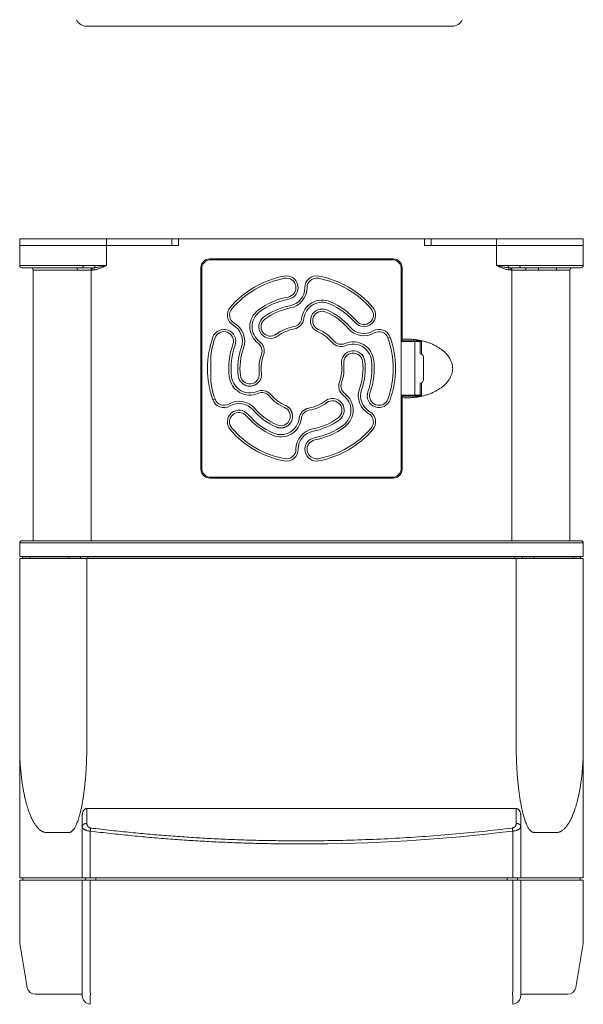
# Model space of a CAD drawing. Header units: millimetres. Extents: x -473 to 23648, y -382 to 1866.
# Tile 3 of 256: x 58 to 184, y -174 to 46. Entities that reach past the tile are written whole.
import ezdxf

# ---------------------------------------------------------------- set-up
doc = ezdxf.new("R2010")
doc.units = ezdxf.units.MM
doc.header["$LTSCALE"] = 80
doc.layers.get('0').update_dxf_attribs({"linetype": 'CONTINUOUS'})
for name, color, linetype in [('02___PRT_ALL_AXES', 7, 'CONTINUOUS'), ('08_ALL_DRAFTS', 7, 'CONTINUOUS'), ('09_ALL_ROUNDS', 7, 'CONTINUOUS'), ('10_ALL_CHAMFER', 7, 'CONTINUOUS'), ('20_ALL_FEATURES', 7, 'CONTINUOUS')]:
    doc.layers.add(name, color=color, linetype=linetype)

msp = doc.modelspace()

# ---------------------------------------------------------------- linework, layer by layer
at = {"color": 7, "linetype": 'Continuous', "lineweight": 0}
msp.add_line((72.735, 44.358), (154.435, 44.358), dxfattribs=at)
for centre, start, end in [((72.735, 46.858), 204.74175, 270), ((154.435, 46.858), 270, 335.25825)]:
    msp.add_arc(centre, 2.5, start, end, dxfattribs=at)
at = {"layer": '02___PRT_ALL_AXES', "color": 0, "linetype": 'Continuous', "lineweight": 0}
for p, q in [((143.264, -9.635), (143.264, -25.935)), ((143.064, -26.135), (146.064, -26.135)), ((147.564, -25.935), (143.264, -25.935)), ((147.564, -28.947), (147.564, -25.935)), ((147.564, -38.335), (147.564, -35.322)), ((143.064, -38.135), (146.064, -38.135)), ((143.264, -38.335), (143.264, -54.635)), ((143.264, -38.335), (147.564, -38.335)), ((57.764, -116.765), (57.764, -74.635)), ((57.764, -74.635), (183.764, -74.635)), ((72.764, -74.635), (72.764, -116.35)), ((168.764, -116.35), (168.764, -74.635)), ((183.764, -74.635), (183.764, -116.765)), ((57.764, -159.818), (57.764, -146.485)), ((57.764, -146.485), (183.764, -146.485)), ((58.464, -146.485), (58.464, -145.985)), ((71.764, -146.485), (71.764, -168.324)), ((72.464, -146.485), (72.464, -145.985)), ((73.533, -146.485), (73.533, -168.387)), ((74.771, -146.485), (74.771, -145.985)), ((166.757, -146.485), (166.757, -145.985)), ((167.995, -146.485), (167.995, -168.385)), ((169.064, -146.485), (169.064, -145.985)), ((169.764, -146.485), (169.764, -168.324)), ((183.064, -146.485), (183.064, -145.985))]:
    msp.add_line(p, q, dxfattribs=at)
msp.add_arc((144.465, -23.993), 14.688, 265.30848, 272.86086, dxfattribs=at)
for points, knots in [([(143.264, -25.638), (143.585, -25.611), (144.23, -25.58), (145.197, -25.596), (146.154, -25.675), (146.944, -25.794), (147.41, -25.888), (147.566, -25.922)], [0, 0, 0, 0, 0.9668993, 1.9356852, 2.8985992, 3.8478994, 4.3273, 4.3273, 4.3273, 4.3273]), ([(147.566, -25.922), (147.713, -25.955), (148.15, -26.058), (148.859, -26.264), (149.669, -26.56), (150.419, -26.893), (151.101, -27.257), (151.708, -27.637), (152.235, -28.023), (152.687, -28.407), (153.073, -28.784), (153.401, -29.156), (153.678, -29.521), (153.911, -29.88), (154.104, -30.235), (154.26, -30.586), (154.382, -30.933), (154.472, -31.278), (154.532, -31.621), (154.561, -31.963), (154.561, -32.305), (154.532, -32.647), (154.473, -32.991), (154.383, -33.336), (154.26, -33.683), (154.104, -34.034), (153.912, -34.388), (153.679, -34.748), (153.401, -35.113), (153.073, -35.484), (152.688, -35.862), (152.236, -36.245), (151.708, -36.632), (151.101, -37.012), (150.419, -37.376), (149.669, -37.71), (148.859, -38.005), (148.15, -38.211), (147.713, -38.314), (147.566, -38.347)], [0, 0, 0, 0, 0.4487605, 1.3481019, 2.2118104, 3.0338454, 3.8091601, 4.5284734, 5.1804525, 5.769128, 6.3054776, 6.7979806, 7.2541399, 7.6803095, 8.0819847, 8.4639537, 8.830461, 9.1853349, 9.5321022, 9.8740813, 10.2144916, 10.556497, 10.9032796, 11.2581623, 11.6246688, 12.0066256, 12.4082771, 12.8344115, 13.2905241, 13.7829753, 14.319264, 14.9078843, 15.5598701, 16.2797702, 17.0553071, 17.8773196, 18.7410457, 19.6403913, 20.0891662, 20.0891662, 20.0891662, 20.0891662]), ([(147.566, -38.347), (147.41, -38.381), (146.944, -38.475), (146.155, -38.594), (145.519, -38.646), (145.198, -38.662)], [0, 0, 0, 0, 0.4793936, 1.4286981, 2.3916128, 2.3916128, 2.3916128, 2.3916128])]:
    msp.add_open_spline(points, degree=3, knots=knots, dxfattribs=at)
at = {"layer": '08_ALL_DRAFTS', "color": 0, "linetype": 'Continuous', "lineweight": 0}
for p, q in [((144.59, -26.135), (144.588, -25.935)), ((144.664, -38.335), (144.663, -38.135))]:
    msp.add_line(p, q, dxfattribs=at)
at = {"layer": '09_ALL_ROUNDS', "color": 0, "linetype": 'Continuous', "lineweight": 0}
for p, q in [((77.146, -3.135), (93.257, -3.135)), ((91.764, -4.635), (91.764, -3.135)), ((148.27, -3.135), (153.275, -3.135)), ((149.764, -3.135), (149.764, -4.635)), ((57.764, -4.635), (57.764, -9.135)), ((57.764, -4.635), (91.764, -4.635)), ((77.146, -9.135), (77.146, -4.635)), ((149.764, -4.635), (153.275, -4.635)), ((164.382, -4.635), (164.382, -9.135)), ((164.382, -4.635), (183.764, -4.635)), ((183.764, -4.635), (183.764, -9.135)), ((141.264, -7.635), (100.264, -7.635)), ((100.264, -7.835), (100.464, -7.835)), ((141.064, -7.835), (100.464, -7.835)), ((141.064, -7.835), (141.264, -7.835)), ((57.764, -9.135), (77.146, -9.135)), ((58.264, -9.635), (73.956, -9.635)), ((60.764, -10.135), (60.764, -70.635)), ((73.956, -10.135), (60.764, -10.135)), ((73.764, -9.635), (73.764, -70.635)), ((73.956, -9.635), (73.956, -10.135)), ((74.381, -9.618), (74.446, -10.102)), ((98.264, -54.635), (98.264, -9.635)), ((98.464, -9.835), (98.464, -54.435)), ((143.064, -54.435), (143.064, -9.835)), ((164.382, -9.135), (183.764, -9.135)), ((167.147, -9.618), (167.082, -10.102)), ((167.572, -10.135), (167.572, -9.635)), ((167.572, -9.635), (183.264, -9.635)), ((180.764, -10.135), (167.572, -10.135)), ((167.764, -9.635), (167.764, -70.635)), ((173.764, -9.635), (173.764, -10.135)), ((177.764, -9.635), (177.764, -10.135)), ((180.764, -10.135), (180.764, -70.635)), ((98.264, -20.135), (98.464, -20.135)), ((146.064, -38.135), (146.064, -26.135)), ((146.064, -26.135), (147.564, -26.135)), ((147.264, -26.135), (147.264, -28.885)), ((148.014, -29.635), (148.014, -34.635)), ((147.264, -35.385), (147.264, -38.135)), ((146.064, -38.135), (147.564, -38.135)), ((98.464, -44.135), (98.264, -44.135)), ((98.475, -54.635), (98.264, -54.635)), ((143.264, -54.635), (143.053, -54.635)), ((100.264, -56.635), (141.264, -56.635)), ((100.464, -56.435), (141.064, -56.435)), ((57.764, -71.135), (183.764, -71.135)), ((58.264, -70.635), (183.264, -70.635)), ((59.064, -74.235), (59.064, -74.135)), ((72.064, -74.235), (72.064, -74.135)), ((169.464, -74.235), (169.464, -74.135)), ((182.464, -74.235), (182.464, -74.135)), ((183.764, -74.635), (183.764, -116.765)), ((71.764, -145.085), (71.764, -131.933)), ((72.764, -133.791), (72.764, -130.485)), ((168.764, -130.485), (72.764, -130.485)), ((168.764, -130.485), (168.764, -133.791)), ((169.764, -131.933), (169.764, -145.085)), ((68.764, -135.842), (63.764, -135.842)), ((73.533, -145.085), (73.533, -135.523)), ((167.995, -145.085), (167.995, -135.523)), ((177.764, -135.842), (172.764, -135.842)), ((57.764, -159.819), (57.764, -146.485)), ((183.764, -146.485), (183.764, -159.819)), ((59.472, -170.48), (57.832, -160.641)), ((182.056, -170.48), (183.696, -160.641)), ((71.764, -168.324), (71.764, -172.247)), ((169.764, -172.247), (169.764, -168.324)), ((71.764, -171.985), (61.247, -171.985)), ((180.28, -171.985), (169.763, -171.985))]:
    msp.add_line(p, q, dxfattribs=at)
for centre, radius, start, end in [((100.264, -9.635), 2, 90, 180), ((100.464, -9.835), 2, 90, 180), ((141.064, -9.835), 2, 0, 90), ((141.264, -9.635), 2, 0, 90), ((58.264, -9.135), 0.5, 180, 270), ((60.264, -10.135), 0.5, 0, 90), ((70.264, -10.135), 0.5, 0, 90), ((73.957, -4.063), 5.572, 269.98613, 274.36279), ((73.957, -6.419), 3.716, 269.98064, 277.55963), ((167.569, -6.447), 3.687, 262.41135, 270.04877), ((167.568, -4.116), 5.519, 265.61633, 270.03502), ((171.264, -10.135), 0.5, 90, 180), ((181.264, -10.135), 0.5, 90, 180), ((183.264, -9.135), 0.5, 270, 0), ((147.264, -29.635), 0.75, 0, 90), ((147.264, -34.635), 0.75, 270, 0), ((100.264, -54.635), 2, 180, 270), ((100.464, -54.435), 2, 180, 270), ((141.064, -54.435), 2, 270, 0), ((141.264, -54.635), 2, 270, 0), ((58.264, -71.135), 0.5, 90, 180), ((183.264, -71.135), 0.5, 0, 90), ((120.751, 252.957), 391.342, 270.00187, 276.9338), ((62.764, -159.819), 5, 180, 189.46232), ((178.764, -159.819), 5, 350.53768, 0), ((61.247, -170.185), 1.8, 189.46232, 270), ((180.28, -170.185), 1.8, 270.00228, 350.53805), ((73.764, -172.247), 2, 180, 262.11886), ((167.764, -172.247), 2, 277.88115, 360)]:
    msp.add_arc(centre, radius, start, end, dxfattribs=at)
for points, knots in [([(71.951, -9.135), (71.951, -9.158), (71.95, -9.205), (71.942, -9.275), (71.929, -9.341), (71.912, -9.404), (71.89, -9.461), (71.864, -9.512), (71.835, -9.555), (71.803, -9.589), (71.768, -9.615), (71.732, -9.631), (71.706, -9.635), (71.694, -9.635)], [0, 0, 0, 0, 0.07120558, 0.14134968, 0.20941048, 0.27444732, 0.33564666, 0.39237602, 0.44425167, 0.49122666, 0.53370217, 0.57264117, 0.60960341, 0.60960341, 0.60960341, 0.60960341]), ([(74.573, -9.135), (74.573, -9.159), (74.572, -9.207), (74.563, -9.278), (74.55, -9.346), (74.532, -9.41), (74.509, -9.467), (74.482, -9.518), (74.452, -9.561), (74.419, -9.595), (74.394, -9.612), (74.381, -9.618)], [0, 0, 0, 0, 0.07289716, 0.1446554, 0.21418046, 0.28046957, 0.34266363, 0.40010895, 0.45243559, 0.49966, 0.54231314, 0.54231314, 0.54231314, 0.54231314]), ([(75.936, -9.385), (75.78, -9.415), (75.486, -9.47), (75.072, -9.539), (74.71, -9.588), (74.485, -9.61), (74.381, -9.618)], [0, 0, 0, 0, 0.4780831, 0.8961965, 1.2592856, 1.5735645, 1.5735645, 1.5735645, 1.5735645]), ([(76.04, -9.635), (75.89, -9.696), (75.604, -9.808), (75.187, -9.945), (74.806, -10.043), (74.562, -10.087), (74.446, -10.102)], [0, 0, 0, 0, 0.4854296, 0.9226012, 1.3146712, 1.6653126, 1.6653126, 1.6653126, 1.6653126]), ([(77.146, -9.135), (77.013, -9.163), (76.745, -9.22), (76.342, -9.304), (76.072, -9.358), (75.936, -9.385)], [0, 0, 0, 0, 0.4086856, 0.8197257, 1.2351647, 1.2351647, 1.2351647, 1.2351647]), ([(77.146, -9.135), (77.026, -9.191), (76.784, -9.305), (76.416, -9.474), (76.167, -9.582), (76.04, -9.635)], [0, 0, 0, 0, 0.3981125, 0.8011325, 1.2140769, 1.2140769, 1.2140769, 1.2140769]), ([(165.488, -9.635), (165.361, -9.582), (165.111, -9.474), (164.743, -9.305), (164.502, -9.191), (164.382, -9.135)], [0, 0, 0, 0, 0.4129508, 0.8159827, 1.2140769, 1.2140769, 1.2140769, 1.2140769]), ([(165.591, -9.385), (165.455, -9.358), (165.185, -9.304), (164.782, -9.22), (164.515, -9.163), (164.382, -9.135)], [0, 0, 0, 0, 0.4154454, 0.8264978, 1.2351647, 1.2351647, 1.2351647, 1.2351647]), ([(167.082, -10.102), (166.966, -10.087), (166.722, -10.043), (166.341, -9.945), (165.924, -9.808), (165.637, -9.696), (165.488, -9.635)], [0, 0, 0, 0, 0.3506183, 0.7427066, 1.1798643, 1.6653126, 1.6653126, 1.6653126, 1.6653126]), ([(167.147, -9.618), (167.042, -9.61), (166.817, -9.588), (166.456, -9.539), (166.041, -9.47), (165.748, -9.415), (165.591, -9.385)], [0, 0, 0, 0, 0.3142583, 0.6773639, 1.0954635, 1.5735645, 1.5735645, 1.5735645, 1.5735645]), ([(166.954, -9.135), (166.954, -9.159), (166.956, -9.207), (166.964, -9.278), (166.977, -9.346), (166.996, -9.41), (167.018, -9.467), (167.045, -9.518), (167.075, -9.561), (167.109, -9.595), (167.134, -9.612), (167.147, -9.618)], [0, 0, 0, 0, 0.07289716, 0.1446554, 0.21418046, 0.28046957, 0.34266363, 0.40010895, 0.45243559, 0.49966, 0.54231314, 0.54231314, 0.54231314, 0.54231314]), ([(169.576, -9.135), (169.576, -9.158), (169.578, -9.205), (169.586, -9.275), (169.598, -9.341), (169.616, -9.404), (169.638, -9.461), (169.663, -9.512), (169.692, -9.555), (169.725, -9.589), (169.759, -9.615), (169.796, -9.631), (169.821, -9.635), (169.833, -9.635)], [0, 0, 0, 0, 0.07120558, 0.14134968, 0.20941048, 0.27444732, 0.33564666, 0.39237602, 0.44425167, 0.49122666, 0.53370217, 0.57264117, 0.60960341, 0.60960341, 0.60960341, 0.60960341]), ([(68.764, -135.842), (68.801, -135.842), (68.878, -135.837), (68.995, -135.812), (69.118, -135.768), (69.249, -135.702), (69.387, -135.608), (69.532, -135.484), (69.682, -135.327), (69.837, -135.133), (69.995, -134.902), (70.156, -134.63), (70.319, -134.315), (70.485, -133.952), (70.653, -133.539), (70.823, -133.07), (70.994, -132.541), (71.166, -131.946), (71.339, -131.279), (71.511, -130.533), (71.682, -129.699), (71.851, -128.769), (72.015, -127.732), (72.173, -126.578), (72.323, -125.292), (72.46, -123.86), (72.581, -122.263), (72.68, -120.482), (72.747, -118.491), (72.764, -117.09), (72.764, -116.35)], [0, 0, 0, 0, 0.1121824, 0.2304418, 0.3584526, 0.5026922, 0.6680975, 0.8576601, 1.0741596, 1.3203506, 1.5991905, 1.9139372, 2.2680284, 2.665193, 3.109529, 3.6058796, 4.1598138, 4.7768903, 5.4635207, 6.2268682, 7.0749397, 8.0167154, 9.0623332, 10.2233028, 11.5127289, 12.9456081, 14.5393828, 16.3148581, 18.2970739, 20.5167578, 20.5167578, 20.5167578, 20.5167578]), ([(168.764, -116.35), (168.764, -117.085), (168.78, -118.477), (168.847, -120.457), (168.944, -122.23), (169.064, -123.822), (169.201, -125.251), (169.349, -126.536), (169.507, -127.691), (169.67, -128.729), (169.838, -129.661), (170.009, -130.497), (170.181, -131.246), (170.353, -131.916), (170.525, -132.515), (170.697, -133.047), (170.867, -133.519), (171.035, -133.935), (171.201, -134.301), (171.365, -134.619), (171.527, -134.893), (171.686, -135.126), (171.841, -135.321), (171.992, -135.48), (172.137, -135.606), (172.276, -135.7), (172.407, -135.767), (172.53, -135.812), (172.648, -135.837), (172.726, -135.842), (172.764, -135.842)], [0, 0, 0, 0, 2.2041909, 4.1754054, 5.9434119, 7.5324563, 8.9626021, 10.2508963, 11.4120287, 12.4588117, 13.4024817, 14.2529519, 15.0190546, 15.7086898, 16.3289402, 16.8861208, 17.3859112, 17.8334488, 18.2333719, 18.5898645, 18.9067525, 19.1875308, 19.4353787, 19.6532654, 19.8440261, 20.0105635, 20.1554232, 20.2842851, 20.4031493, 20.5167538, 20.5167538, 20.5167538, 20.5167538]), ([(63.764, -135.842), (63.709, -135.842), (63.596, -135.837), (63.423, -135.814), (63.24, -135.772), (63.048, -135.709), (62.845, -135.621), (62.632, -135.504), (62.41, -135.355), (62.178, -135.169), (61.935, -134.941), (61.688, -134.671), (61.447, -134.369), (61.223, -134.052), (61.017, -133.73), (60.823, -133.399), (60.636, -133.049), (60.45, -132.675), (60.268, -132.276), (60.09, -131.854), (59.915, -131.406), (59.739, -130.92), (59.56, -130.385), (59.377, -129.791), (59.191, -129.127), (59.003, -128.39), (58.816, -127.573), (58.632, -126.668), (58.452, -125.664), (58.281, -124.549), (58.122, -123.307), (57.981, -121.922), (57.864, -120.373), (57.783, -118.636), (57.764, -117.412), (57.764, -116.765)], [0, 0, 0, 0, 0.1643633, 0.3377871, 0.5240575, 0.7256447, 0.9450783, 1.1868497, 1.4534695, 1.74709, 2.077054, 2.4509847, 2.8458672, 3.234169, 3.6141241, 3.993226, 4.3858771, 4.8044381, 5.2454302, 5.7009608, 6.1779147, 6.6897468, 7.2494913, 7.8693947, 8.556681, 9.3157524, 10.1511255, 11.0706297, 12.0862509, 13.210316, 14.4571429, 15.8423184, 17.3864009, 19.1156485, 21.0573633, 21.0573633, 21.0573633, 21.0573633]), ([(183.764, -116.765), (183.764, -117.411), (183.744, -118.631), (183.664, -120.363), (183.548, -121.909), (183.407, -123.291), (183.249, -124.531), (183.078, -125.646), (182.9, -126.649), (182.716, -127.553), (182.529, -128.37), (182.342, -129.108), (182.156, -129.771), (181.974, -130.366), (181.796, -130.9), (181.621, -131.384), (181.446, -131.834), (181.267, -132.259), (181.083, -132.663), (180.895, -133.044), (180.704, -133.399), (180.509, -133.734), (180.301, -134.058), (180.075, -134.376), (179.833, -134.678), (179.585, -134.948), (179.343, -135.175), (179.112, -135.359), (178.891, -135.506), (178.679, -135.622), (178.477, -135.71), (178.285, -135.773), (178.103, -135.814), (177.931, -135.837), (177.818, -135.842), (177.764, -135.842)], [0, 0, 0, 0, 1.9361814, 3.6611822, 5.2019965, 6.5846609, 7.8296155, 8.9522569, 9.9668278, 10.8857178, 11.721006, 12.4804319, 13.1679942, 13.7874941, 14.3459104, 14.8565064, 15.3336068, 15.7920662, 16.239777, 16.6663072, 17.0651614, 17.4482053, 17.8302404, 18.2201342, 18.6167366, 18.9908056, 19.3188769, 19.6102543, 19.8753218, 20.1159678, 20.3343264, 20.535009, 20.7206097, 20.8935093, 21.0573777, 21.0573777, 21.0573777, 21.0573777]), ([(71.764, -131.933), (71.764, -131.861), (71.771, -131.717), (71.804, -131.509), (71.856, -131.316), (71.923, -131.141), (72.002, -130.988), (72.09, -130.858), (72.183, -130.75), (72.279, -130.663), (72.376, -130.595), (72.474, -130.544), (72.571, -130.509), (72.667, -130.489), (72.732, -130.485), (72.764, -130.485)], [0, 0, 0, 0, 0.2174256, 0.4292144, 0.6305473, 0.818113, 0.9901554, 1.1464837, 1.2880257, 1.4164428, 1.5338314, 1.6424413, 1.7445566, 1.8423766, 1.938063, 1.938063, 1.938063, 1.938063]), ([(168.764, -130.485), (168.796, -130.485), (168.86, -130.489), (168.957, -130.509), (169.054, -130.544), (169.151, -130.595), (169.249, -130.663), (169.344, -130.75), (169.437, -130.858), (169.525, -130.988), (169.605, -131.141), (169.672, -131.316), (169.724, -131.509), (169.756, -131.717), (169.764, -131.861), (169.764, -131.933)], [0, 0, 0, 0, 0.0956864, 0.1935064, 0.2956217, 0.4042316, 0.5216202, 0.6500373, 0.7915793, 0.9479076, 1.11995, 1.3075157, 1.5088486, 1.7206374, 1.938063, 1.938063, 1.938063, 1.938063]), ([(71.764, -134.481), (71.764, -134.451), (71.77, -134.39), (71.796, -134.301), (71.838, -134.215), (71.897, -134.133), (71.97, -134.058), (72.057, -133.99), (72.155, -133.931), (72.264, -133.881), (72.382, -133.841), (72.505, -133.813), (72.633, -133.795), (72.72, -133.791), (72.764, -133.791)], [0, 0, 0, 0, 0.0905183, 0.1826926, 0.2779844, 0.3775185, 0.482014, 0.5917789, 0.706745, 0.8265208, 0.9504502, 1.0776706, 1.2071675, 1.3378272, 1.3378272, 1.3378272, 1.3378272]), ([(73.648, -134.833), (73.617, -134.829), (73.555, -134.818), (73.462, -134.793), (73.37, -134.757), (73.281, -134.711), (73.195, -134.656), (73.114, -134.591), (73.039, -134.516), (72.97, -134.432), (72.909, -134.34), (72.858, -134.24), (72.816, -134.133), (72.786, -134.022), (72.768, -133.907), (72.764, -133.83), (72.764, -133.791)], [0, 0, 0, 0, 0.0936697, 0.1899078, 0.2882207, 0.3884829, 0.4905018, 0.5942318, 0.7002299, 0.8083768, 0.9187081, 1.030994, 1.1449534, 1.260238, 1.3763678, 1.4927717, 1.4927717, 1.4927717, 1.4927717]), ([(168.764, -133.791), (168.764, -133.83), (168.76, -133.907), (168.741, -134.022), (168.711, -134.133), (168.67, -134.24), (168.618, -134.34), (168.558, -134.432), (168.489, -134.516), (168.414, -134.591), (168.332, -134.656), (168.247, -134.711), (168.157, -134.757), (168.066, -134.793), (167.973, -134.818), (167.91, -134.829), (167.879, -134.833)], [0, 0, 0, 0, 0.1163876, 0.232515, 0.3477977, 0.4617563, 0.5740448, 0.684376, 0.7925255, 0.8985262, 1.0022596, 1.1042846, 1.2045484, 1.3028631, 1.3990967, 1.4927717, 1.4927717, 1.4927717, 1.4927717]), ([(169.764, -134.481), (169.764, -134.451), (169.758, -134.39), (169.732, -134.301), (169.689, -134.215), (169.631, -134.133), (169.557, -134.058), (169.471, -133.99), (169.372, -133.931), (169.263, -133.881), (169.146, -133.841), (169.022, -133.813), (168.894, -133.795), (168.807, -133.791), (168.764, -133.791)], [0, 0, 0, 0, 0.0905182, 0.1826923, 0.277984, 0.377518, 0.4820135, 0.5917784, 0.7067445, 0.8265203, 0.9504498, 1.0776701, 1.2071671, 1.3378269, 1.3378269, 1.3378269, 1.3378269]), ([(73.533, -135.523), (73.471, -135.519), (73.347, -135.509), (73.162, -135.483), (72.979, -135.448), (72.801, -135.403), (72.63, -135.348), (72.468, -135.283), (72.318, -135.209), (72.181, -135.126), (72.059, -135.034), (71.955, -134.934), (71.872, -134.828), (71.81, -134.716), (71.772, -134.6), (71.764, -134.52), (71.764, -134.481)], [0, 0, 0, 0, 0.1855734, 0.3727298, 0.55963, 0.7440653, 0.9239293, 1.0983143, 1.2662319, 1.4268355, 1.57905, 1.7223669, 1.8569163, 1.9834374, 2.1038581, 2.2208055, 2.2208055, 2.2208055, 2.2208055]), ([(73.533, -135.523), (73.538, -135.481), (73.549, -135.397), (73.566, -135.273), (73.585, -135.153), (73.605, -135.039), (73.626, -134.933), (73.641, -134.865), (73.648, -134.833)], [0, 0, 0, 0, 0.12792238, 0.25400041, 0.37619494, 0.49253342, 0.60114452, 0.70029233, 0.70029233, 0.70029233, 0.70029233]), ([(120.764, -138.385), (119.212, -138.385), (116.176, -138.369), (111.712, -138.295), (107.41, -138.177), (103.225, -138.015), (99.111, -137.81), (95.025, -137.562), (90.922, -137.268), (86.757, -136.923), (82.486, -136.522), (78.065, -136.058), (75.065, -135.709), (73.533, -135.523)], [0, 0, 0, 0, 4.6560726, 9.1057482, 13.3944893, 17.56771, 21.6707159, 25.7489796, 29.8478547, 34.0124015, 38.2873837, 42.717543, 47.3474632, 47.3474632, 47.3474632, 47.3474632]), ([(120.764, -137.695), (119.215, -137.695), (116.187, -137.678), (111.733, -137.605), (107.442, -137.486), (103.267, -137.325), (99.164, -137.12), (95.089, -136.872), (90.996, -136.578), (86.841, -136.233), (82.58, -135.832), (78.17, -135.367), (75.177, -135.019), (73.648, -134.833)], [0, 0, 0, 0, 4.6454723, 9.084603, 13.3627958, 17.525425, 21.6179707, 25.6858502, 29.774303, 33.9283399, 38.1928975, 42.6126754, 47.2321988, 47.2321988, 47.2321988, 47.2321988]), ([(167.879, -134.833), (165.645, -135.105), (161.17, -135.611), (154.446, -136.254), (147.711, -136.78), (140.971, -137.189), (134.231, -137.481), (127.495, -137.656), (123.006, -137.695), (120.764, -137.695)], [0, 0, 0, 0, 6.7530156, 13.5088402, 20.2645603, 27.0173647, 33.764516, 40.5032325, 47.2306625, 47.2306625, 47.2306625, 47.2306625]), ([(167.995, -135.523), (167.99, -135.481), (167.979, -135.397), (167.961, -135.273), (167.942, -135.153), (167.922, -135.039), (167.902, -134.933), (167.887, -134.865), (167.879, -134.833)], [0, 0, 0, 0, 0.12792237, 0.2540004, 0.37619493, 0.4925334, 0.60114449, 0.70029227, 0.70029227, 0.70029227, 0.70029227]), ([(169.764, -134.481), (169.764, -134.52), (169.755, -134.6), (169.717, -134.716), (169.656, -134.828), (169.572, -134.934), (169.469, -135.034), (169.347, -135.126), (169.21, -135.209), (169.059, -135.283), (168.897, -135.348), (168.726, -135.403), (168.548, -135.448), (168.365, -135.483), (168.18, -135.509), (168.057, -135.519), (167.995, -135.523)], [0, 0, 0, 0, 0.1169391, 0.2373533, 0.3638725, 0.4984217, 0.641736, 0.7939538, 0.9545582, 1.1224793, 1.2968712, 1.4767423, 1.6611848, 1.8480812, 2.0352364, 2.2208045, 2.2208045, 2.2208045, 2.2208045]), ([(73.533, -168.387), (73.537, -168.8), (73.545, -169.6), (73.555, -170.75), (73.558, -171.778), (73.557, -172.649), (73.537, -173.32), (73.541, -173.808), (73.494, -174.064), (73.513, -174.208), (73.49, -174.228)], [0, 0, 0, 0, 1.2385605, 2.3999409, 3.4499564, 4.3261795, 5.0058249, 5.4804638, 5.7507557, 5.843445, 5.843445, 5.843445, 5.843445]), ([(168.038, -174.228), (168.012, -174.206), (168.035, -174.047), (167.982, -173.764), (167.989, -173.222), (167.969, -172.49), (167.97, -171.612), (167.973, -170.718), (167.98, -169.889), (167.987, -169.125), (167.992, -168.632), (167.995, -168.385)], [0, 0, 0, 0, 0.1013925, 0.4005307, 0.9265687, 1.6815323, 2.6190099, 3.5536194, 4.3643014, 5.1050034, 5.8456838, 5.8456838, 5.8456838, 5.8456838])]:
    msp.add_open_spline(points, degree=3, knots=knots, dxfattribs=at)
at = {"layer": '10_ALL_CHAMFER', "color": 0, "linetype": 'Continuous', "lineweight": 0}
for p, q in [((140.57, -25.154), (140.098, -25.32)), ((100.464, -29.278), (100.464, -34.991)), ((101.43, -38.949), (100.958, -39.115))]:
    msp.add_line(p, q, dxfattribs=at)
for centre, radius, start, end in [((120.764, -32.135), 21, 100.5838, 139.41647), ((120.764, -32.135), 20.5, 100.5838, 139.41647), ((117.389, -14.072), 2.625, 280.5838, 100.5838), ((117.389, -14.072), 2.125, 280.5838, 100.5838), ((124.139, -14.072), 2.625, 79.4162, 180), ((124.139, -14.072), 2.125, 79.4162, 180), ((120.764, -32.135), 20.5, 40.58314, 79.4162), ((120.764, -32.135), 21, 40.58314, 79.4162), ((117.389, -14.072), 4.125, 280.5838, 0), ((117.389, -14.072), 4.625, 280.5838, 0), ((120.764, -32.135), 16.25, 100.5838, 126.55619), ((120.764, -32.135), 15.75, 100.5838, 126.55619), ((125.389, -21.469), 4.625, 66.55619, 173.43152), ((125.389, -21.469), 4.125, 66.55619, 173.43152), ((120.764, -32.135), 16.25, 40.5838, 66.55619), ((106.809, -20.181), 2.625, 139.41647, 239.99838), ((106.809, -20.181), 2.125, 139.41647, 239.99838), ((113.84, -22.796), 4.625, 126.55619, 233.43346), ((113.84, -22.796), 4.125, 126.55619, 233.43346), ((120.764, -32.135), 14.25, 100.5838, 126.55619), ((120.764, -32.135), 13.75, 100.5838, 126.55619), ((125.389, -21.469), 2.625, 66.55619, 246.00762), ((125.389, -21.469), 2.125, 66.55619, 245.92972), ((120.764, -32.135), 13.75, 40.5838, 66.55619), ((120.764, -32.135), 14.25, 40.5838, 66.55619), ((120.764, -32.135), 15.75, 40.5838, 66.55619), ((134.719, -20.181), 2.625, 220.5838, 40.58314), ((134.719, -20.181), 2.125, 220.5838, 40.58314), ((113.84, -22.796), 2.625, 126.55619, 306.55619), ((113.84, -22.796), 2.125, 126.55619, 306.55619), ((118.683, -20.697), 2.125, 280.31017, 353.43152), ((118.683, -20.697), 2.625, 280.31017, 353.43152), ((103.434, -26.026), 2.625, 340.5838, 159.79294), ((103.434, -26.026), 2.125, 340.5838, 159.71531), ((103.434, -26.026), 4.125, 340.5838, 59.99838), ((103.434, -26.026), 4.625, 340.5838, 59.99838), ((120.764, -32.135), 9.5, 100.31017, 126.55619), ((120.764, -32.135), 9, 100.31017, 126.55619), ((120.764, -32.135), 9, 40.30901, 66.71516), ((120.764, -32.135), 9.5, 40.30901, 66.69535), ((134.719, -20.181), 4.625, 220.5838, 299.99989), ((134.719, -20.181), 4.125, 220.5838, 299.99989), ((138.094, -26.026), 2.625, 19.41549, 119.99989), ((138.094, -26.026), 2.125, 19.41549, 119.99989), ((120.764, -32.135), 21, 160.48508, 199.41604), ((120.764, -32.135), 20.5, 160.49391, 171.99006), ((109.818, -28.218), 2.625, 340.31073, 53.43346), ((129.629, -24.614), 2.625, 220.30901, 293.43092), ((129.629, -24.614), 2.125, 220.30901, 293.43092), ((132.313, -30.808), 4.625, 6.55619, 113.43092), ((120.764, -32.135), 20.5, 340.52764, 19.41549), ((120.764, -32.135), 21, 340.52225, 19.41549), ((120.764, -32.135), 16.25, 160.5838, 186.55619), ((120.764, -32.135), 15.75, 160.5838, 186.55619), ((120.764, -32.135), 14.25, 160.5838, 186.55619), ((120.764, -32.135), 13.75, 160.5838, 186.55619), ((109.818, -28.218), 2.125, 340.31073, 53.43346), ((132.313, -30.808), 2.625, 6.55619, 186.1309), ((132.313, -30.808), 4.125, 6.55619, 113.43092), ((120.764, -32.135), 9.5, 160.31073, 186.55593), ((120.764, -32.135), 9, 160.31073, 186.55593), ((132.313, -30.808), 2.125, 6.55619, 186.07063), ((120.764, -32.135), 13.75, 340.5838, 6.55619), ((120.764, -32.135), 14.25, 340.5838, 6.55619), ((120.764, -32.135), 15.75, 340.5838, 6.55619), ((120.764, -32.135), 16.25, 340.5838, 6.55619), ((120.764, -32.135), 9, 340.30843, 6.67784), ((120.764, -32.135), 9.5, 340.30843, 6.66253), ((120.764, -32.135), 20.5, 188.00994, 199.41604), ((109.215, -33.462), 4.625, 186.55619, 293.4348), ((109.215, -33.462), 4.125, 186.55619, 293.4348), ((109.215, -33.462), 2.125, 186.55619, 6.55593), ((131.709, -36.052), 2.625, 160.30843, 233.43226), ((111.899, -39.655), 2.625, 40.31014, 113.4348), ((131.709, -36.052), 2.125, 160.30843, 233.43226), ((138.094, -38.243), 4.625, 160.5838, 239.99816), ((138.094, -38.243), 4.125, 160.5838, 239.99816), ((138.094, -38.243), 2.625, 160.5838, 340.09964), ((103.434, -38.243), 2.625, 199.41604, 299.99666), ((103.434, -38.243), 2.125, 199.41604, 299.99666), ((106.808, -44.089), 4.625, 40.5838, 119.99666), ((111.899, -39.655), 2.125, 40.31014, 113.4348), ((120.764, -32.135), 9.5, 220.31014, 246.55487), ((120.764, -32.135), 9, 220.31014, 246.55487), ((120.764, -32.135), 9, 280.30899, 306.55407), ((127.687, -41.473), 2.625, 306.55619, 126.55407), ((127.687, -41.473), 2.125, 306.55619, 126.55407), ((127.687, -41.473), 4.125, 306.55619, 53.43226), ((127.687, -41.473), 4.625, 306.55619, 53.43226), ((138.094, -38.243), 2.125, 160.5838, 340.05223), ((106.808, -44.089), 2.625, 40.5838, 219.55622), ((106.808, -44.089), 4.125, 40.5838, 119.99666), ((120.763, -32.135), 14.25, 220.5838, 246.55619), ((120.763, -32.135), 13.75, 220.5838, 246.55619), ((116.138, -42.8), 2.125, 246.55619, 66.55487), ((122.844, -43.572), 2.625, 100.30899, 173.4342), ((122.844, -43.572), 2.125, 100.30899, 173.4342), ((120.764, -32.135), 9.5, 280.30899, 306.55407), ((106.808, -44.089), 2.125, 40.5838, 219.4554), ((120.763, -32.135), 16.25, 220.5838, 246.55619), ((120.763, -32.135), 15.75, 220.5838, 246.55619), ((116.138, -42.8), 4.625, 246.55619, 353.4342), ((116.138, -42.8), 4.125, 246.55619, 353.4342), ((120.764, -32.135), 13.75, 280.5838, 306.55619), ((120.764, -32.135), 14.25, 280.5838, 306.55619), ((134.719, -44.089), 2.125, 319.41506, 59.99816), ((134.719, -44.089), 2.625, 319.41506, 59.99816), ((120.764, -32.135), 21, 220.45504, 259.41534), ((120.764, -32.135), 20.5, 220.46651, 259.41534), ((124.139, -50.197), 4.625, 100.5838, 179.99654), ((124.139, -50.197), 4.125, 100.5838, 179.99654), ((120.764, -32.135), 15.75, 280.5838, 306.55619), ((120.764, -32.135), 16.25, 280.5838, 306.55619), ((120.764, -32.135), 20.5, 280.47727, 319.41506), ((120.764, -32.135), 21, 280.46692, 319.41506), ((124.139, -50.197), 2.625, 100.5838, 279.65597), ((124.139, -50.197), 2.125, 100.5838, 279.565), ((117.389, -50.197), 2.625, 259.41534, 359.99654), ((117.389, -50.197), 2.125, 259.41534, 359.99654)]:
    msp.add_arc(centre, radius, start, end, dxfattribs=at)
for points, knots in [([(111.823, -33.162), (111.83, -33.228), (111.84, -33.362), (111.84, -33.562), (111.825, -33.763), (111.794, -33.962), (111.748, -34.158), (111.687, -34.35), (111.612, -34.537), (111.523, -34.717), (111.42, -34.891), (111.304, -35.055), (111.176, -35.211), (111.036, -35.356), (110.886, -35.49), (110.726, -35.612), (110.556, -35.721), (110.38, -35.817), (110.196, -35.899), (110.006, -35.967), (109.812, -36.021), (109.614, -36.059), (109.414, -36.082), (109.213, -36.089), (109.012, -36.082), (108.812, -36.058), (108.614, -36.02), (108.42, -35.966), (108.231, -35.898), (108.047, -35.816), (107.87, -35.719), (107.701, -35.61), (107.541, -35.488), (107.391, -35.354), (107.251, -35.208), (107.124, -35.053), (107.008, -34.888), (106.905, -34.715), (106.816, -34.534), (106.741, -34.347), (106.68, -34.155), (106.635, -33.96), (106.614, -33.828), (106.607, -33.762)], [0, 0, 0, 0, 0.1997152, 0.4004889, 0.6018323, 0.8033088, 1.0045436, 1.2055771, 1.4066619, 1.6078556, 1.8090505, 2.0102021, 2.2113451, 2.4125034, 2.6136666, 2.8148256, 3.0159823, 3.2171399, 3.4182988, 3.619457, 3.8206155, 4.0217734, 4.2229321, 4.4240901, 4.6252486, 4.826407, 5.0275661, 5.2287238, 5.4298806, 5.6310399, 5.8322033, 6.0333614, 6.2345044, 6.4356569, 6.6368527, 6.8380451, 7.0391272, 7.2401628, 7.4414051, 7.6428843, 7.8442168, 8.0449657, 8.2446554, 8.2446554, 8.2446554, 8.2446554]), ([(115.094, -45.208), (115.155, -45.235), (115.28, -45.283), (115.472, -45.342), (115.668, -45.385), (115.868, -45.414), (116.069, -45.427), (116.27, -45.424), (116.471, -45.407), (116.669, -45.373), (116.865, -45.325), (117.056, -45.262), (117.242, -45.185), (117.421, -45.093), (117.593, -44.988), (117.756, -44.87), (117.91, -44.74), (118.054, -44.599), (118.186, -44.447), (118.306, -44.285), (118.413, -44.115), (118.507, -43.937), (118.587, -43.752), (118.653, -43.562), (118.704, -43.367), (118.74, -43.169), (118.761, -42.969), (118.766, -42.767), (118.756, -42.566), (118.73, -42.367), (118.689, -42.169), (118.633, -41.976), (118.563, -41.787), (118.478, -41.605), (118.38, -41.429), (118.268, -41.261), (118.144, -41.103), (118.008, -40.954), (117.862, -40.816), (117.704, -40.69), (117.538, -40.576), (117.364, -40.476), (117.244, -40.418), (117.183, -40.392)], [0, 0, 0, 0, 0.1996944, 0.4004475, 0.6017813, 0.8032594, 1.0044997, 1.2055347, 1.4066175, 1.60781, 1.8090052, 2.0101572, 2.2113, 2.412458, 2.6136211, 2.81478, 3.0159365, 3.2170939, 3.4182527, 3.6194107, 3.820569, 4.0217268, 4.2228853, 4.4240431, 4.6252014, 4.8263595, 5.0275183, 5.2286757, 5.4298323, 5.6309912, 5.8321544, 6.0333123, 6.2344551, 6.4356073, 6.6368027, 6.8379949, 7.0390771, 7.2401126, 7.4413544, 7.642833, 7.8441645, 8.0449124, 8.2446081, 8.2446081, 8.2446081, 8.2446081])]:
    msp.add_open_spline(points, degree=3, knots=knots, dxfattribs=at)
at = {"layer": '20_ALL_FEATURES', "color": 0, "linetype": 'Continuous', "lineweight": 0}
for p, q in [((57.764, -4.635), (57.764, -3.135)), ((57.764, -3.135), (77.146, -3.135)), ((77.146, -3.135), (77.146, -4.635)), ((93.257, -3.135), (93.257, -4.635)), ((93.257, -3.135), (148.27, -3.135)), ((148.27, -3.135), (148.27, -4.635)), ((153.275, -3.135), (183.764, -3.135)), ((164.382, -3.135), (164.382, -4.635)), ((183.764, -3.135), (183.764, -4.635)), ((57.764, -4.635), (93.257, -4.635)), ((148.27, -4.635), (183.764, -4.635)), ((106.764, -7.835), (106.764, -7.635)), ((108.264, -7.635), (108.264, -7.835)), ((133.264, -7.635), (133.264, -7.835)), ((134.764, -7.835), (134.764, -7.635)), ((57.764, -74.135), (57.764, -71.135)), ((183.764, -71.135), (183.764, -74.135)), ((57.764, -74.135), (183.764, -74.135)), ((58.364, -74.635), (58.364, -74.235)), ((58.364, -74.235), (183.164, -74.235)), ((59.064, -74.235), (59.064, -74.135)), ((60.064, -74.635), (60.064, -74.235)), ((60.564, -74.235), (60.564, -74.135)), ((68.754, -74.635), (68.754, -74.235)), ((68.764, -74.135), (68.764, -74.235)), ((71.364, -74.635), (71.364, -74.235)), ((72.064, -74.235), (72.064, -74.135)), ((73.064, -74.635), (73.064, -74.235)), ((73.564, -74.235), (73.564, -74.135)), ((167.964, -74.235), (167.964, -74.135)), ((168.464, -74.635), (168.464, -74.235)), ((169.464, -74.235), (169.464, -74.135)), ((170.164, -74.635), (170.164, -74.235)), ((172.764, -74.135), (172.764, -74.235)), ((172.781, -74.635), (172.781, -74.235)), ((180.964, -74.235), (180.964, -74.135)), ((181.464, -74.635), (181.464, -74.235)), ((182.464, -74.235), (182.464, -74.135)), ((183.164, -74.635), (183.164, -74.235)), ((57.764, -145.985), (57.764, -116.765)), ((183.764, -145.985), (183.764, -116.765)), ((71.764, -145.085), (71.764, -145.985)), ((73.533, -145.085), (73.533, -145.985)), ((167.995, -145.085), (167.995, -145.985)), ((169.764, -145.085), (169.764, -145.985)), ((183.764, -145.985), (57.764, -145.985))]:
    msp.add_line(p, q, dxfattribs=at)

doc.saveas('drawing.dxf')
